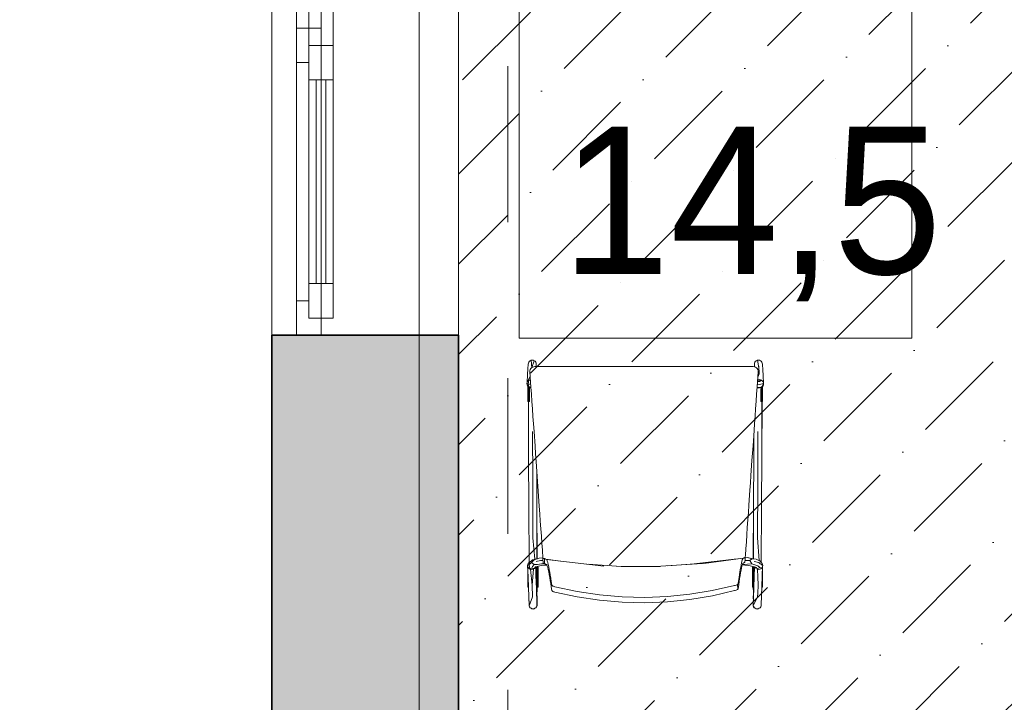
# Model space of a CAD drawing. Header units: millimetres. Extents: x -2932 to 42042, y -9257 to 17298.
# Tile 11 of 162: x -994 to 1011, y 7097 to 8488. Entities that reach past the tile are written whole.
import ezdxf

# ---------------------------------------------------------------- set-up
doc = ezdxf.new("R2010")
doc.units = ezdxf.units.MM
doc.header["$MEASUREMENT"] = 0
for name, pattern in [('Aligning Line', [635, 317.5, -317.5]), ('Dashed', [423.333333, 211.666667, -211.666667]), ('Wipeout_Contour', [1000, 0, -1000])]:
    doc.linetypes.add(name, pattern=pattern)
for name, color, linetype, lineweight in [('0_Pen_No__1', 7, 'Continuous', 13), ('A-FLOR.IFC Model_Pen_No__19', 255, 'Continuous', 0), ('A-FLOR.IFC Model_Pen_No__2', 8, 'Continuous', 15), ('ARCHICAD Windows_Pen_No__2', 8, 'Continuous', 15), ('ARCHICAD Zone Stamps_Pen_No__1', 7, 'Continuous', 13), ('Cut Pattern-1_Pen_No__2', 8, 'Continuous', 15), ('Grids-2_Pen_No__1', 7, 'Continuous', 13), ('I-FURN.IFC Model_Pen_No__2', 8, 'Continuous', 15), ('I-WALL.IFC Model_Pen_No__2', 8, 'Continuous', 15), ('I-WALL.IFC Model_Pen_No__27', 7, 'Continuous', 35), ('SA_SISEVIIMISTLUS_Pen_No__2', 8, 'Continuous', 15), ('Walls-1_Pen_No__1', 7, 'Continuous', 13), ('Walls_Pen_No__1', 7, 'Continuous', 13), ('Windows-1_Pen_No__1', 7, 'Continuous', 13), ('Windows_Pen_No__1', 7, 'Continuous', 13)]:
    doc.layers.add(name, color=color, linetype=linetype, lineweight=lineweight)
doc.layers.add('Furniture-1_Pen_No__62', color=7, linetype='Continuous', lineweight=20, true_color=0xaaaaaa)
doc.layers.add('SA_SISEVIIMISTLUS_Pen_No__102', color=7, linetype='Continuous', lineweight=13, true_color=0xcccccc)
doc.layers.add('I-WALL.IFC Model', color=7, linetype='Continuous')
doc.styles.add('GENERATED_STYLE_1', font='txt', dxfattribs={"width": 0.95})
doc.styles.add('GENERATED_STYLE_2', font='txt', dxfattribs={"width": 0.84})
doc.dimstyles.new('GENERATED_STYLE__3', dxfattribs={"dimtxt": 200, "dimasz": 152, "dimexe": 0.18, "dimexo": 0.0625, "dimgap": 0.09, "dimtad": 1, "dimdec": 0, "dimzin": 0, "dimdsep": 46, "dimtxsty": 'GENERATED_STYLE_2', "dimblk": 'ARROWHEAD_2', "dimblk1": 'ARROWHEAD_2', "dimblk2": 'ARROWHEAD_2', "dimcen": 0.09, "dimse1": 1, "dimse2": 1, "dimclrd": 7, "dimclre": 7, "dimclrt": 7, "dimadec": 0, "dimazin": 0, "dimtfac": 1, "dimtdec": 4, "dimtmove": 0, "dimatfit": 3, "dimfxl": 0, "dimtolj": 1, "dimtzin": 0, "dimarcsym": 0})

# ---------------------------------------------------------------- blocks, each defined once
blk = doc.blocks.new('*D125')
at = {"layer": '0_Pen_No__1', "color": 7, "linetype": 'Continuous', "lineweight": 13}
for p, q in [((-1293.9, 11277.7), (-1093.9, 11162.3)), ((-1043.9, 11220), (-1343.9, 11220)), ((-1193.9, 6430), (-1193.9, 11220)), ((-1293.9, 6487.7), (-1093.9, 6372.3)), ((-1043.9, 6430), (-1343.9, 6430))]:
    blk.add_line(p, q, dxfattribs=at)
at = {"color": 254, "linetype": 'Wipeout_Contour', "lineweight": 0, "ltscale": 35705.291749}
blk.add_wipeout([(-1202.3, 8503.6), (-1202.3, 9146.4), (-1465.5, 9146.4), (-1465.5, 8503.6)], dxfattribs=at)
at = {"layer": '0_Pen_No__1', "color": 7, "lineweight": 13, "insert": (-1233.9, 8535.3), "char_height": 200, "attachment_point": 7, "rotation": 90, "style": 'GENERATED_STYLE_2'}
blk.add_mtext('\\A1;{\\pql;\\fArial|b0|i0|c0|p34;4\xa0790}', dxfattribs=at)
blk = doc.blocks.new('ARROWHEAD_2')
at = {"color": 0, "linetype": 'Continuous', "lineweight": 0}
for p, q in [((-0.378, -0.655), (0.378, 0.655)), ((0, 0), (-1, 0))]:
    blk.add_line(p, q, dxfattribs=at)
blk = doc.blocks.new('*D131')
at = {"layer": '0_Pen_No__1', "color": 7, "linetype": 'Continuous', "lineweight": 13}
for p, q in [((-1845.8, 7902.7), (-1645.8, 7787.3)), ((-1595.8, 7845), (-1895.8, 7845)), ((-1745.8, -700), (-1745.8, 7845)), ((-1845.8, -642.3), (-1645.8, -757.7)), ((-1595.8, -700), (-1895.8, -700)), ((-1745.8, -797.8), (-1745.8, -700))]:
    blk.add_line(p, q, dxfattribs=at)
at = {"color": 254, "linetype": 'Wipeout_Contour', "lineweight": 0, "ltscale": 16176.635853}
blk.add_wipeout([(-1754.1, 3251.1), (-1754.1, 3893.9), (-2017.4, 3893.9), (-2017.4, 3251.1)], dxfattribs=at)
at = {"layer": '0_Pen_No__1', "color": 7, "lineweight": 13, "insert": (-1785.8, 3282.8), "char_height": 200, "attachment_point": 7, "rotation": 90, "style": 'GENERATED_STYLE_2'}
blk.add_mtext('\\A1;{\\pql;\\fArial|b0|i0|c0|p34;8\xa0545}', dxfattribs=at)
blk = doc.blocks.new('*D132')
at = {"layer": '0_Pen_No__1', "color": 7, "linetype": 'Continuous', "lineweight": 13}
for p, q in [((-1845.8, 9952.7), (-1645.8, 9837.3)), ((-1595.8, 9895), (-1895.8, 9895)), ((-1745.8, 7845), (-1745.8, 9895)), ((-1845.8, 7902.7), (-1645.8, 7787.3)), ((-1595.8, 7845), (-1895.8, 7845))]:
    blk.add_line(p, q, dxfattribs=at)
at = {"color": 254, "linetype": 'Wipeout_Contour', "lineweight": 0, "ltscale": 36277.637281}
blk.add_wipeout([(-1754.1, 8548.6), (-1754.1, 9191.4), (-2017.4, 9191.4), (-2017.4, 8548.6)], dxfattribs=at)
at = {"layer": '0_Pen_No__1', "color": 7, "lineweight": 13, "insert": (-1785.8, 8580.3), "char_height": 200, "attachment_point": 7, "rotation": 90, "style": 'GENERATED_STYLE_2'}
blk.add_mtext('\\A1;{\\pql;\\fArial|b0|i0|c0|p34;2\xa0050}', dxfattribs=at)

msp = doc.modelspace()

# ---------------------------------------------------------------- hatches: boundary and pattern name
at = {"layer": 'I-WALL.IFC Model', "linetype": 'Continuous', "lineweight": 0, "true_color": 0x000000}
msp.add_hatch(color=178, dxfattribs=at).paths.add_polyline_path([(-480, 6720), (-100, 6720), (-100, 7845), (-480, 7845)])
at = {"layer": 'SA_SISEVIIMISTLUS_Pen_No__102', "linetype": 'Continuous', "lineweight": 13, "true_color": 0xcccccc}
h = msp.add_hatch(dxfattribs=at)
h.set_pattern_fill('Dot___Dashed_0001', color=254, style=0, pattern_type=2)
h.set_pattern_definition([(45, (0, 0), (-183.848, 183.848), [195, -65, 0, -65]), (45, (22.98, 206.83), (-183.848, 183.848), [195, -65, 0, -65])])
h.paths.add_polyline_path([(1745, 11250), (-100, 11250), (-100, 6420), (1941.8, 6420), (1941.8, 6520), (6235.3, 6520), (6235.3, 7700), (5215.3, 7700), (1745, 7700)])

# ---------------------------------------------------------------- linework, layer by layer
at = {"layer": 'A-FLOR.IFC Model_Pen_No__19', "color": 255, "linetype": 'Continuous', "lineweight": 0, "flags": 128}
msp.add_lwpolyline([(-180, 6180), (2210, 6180), (2210, 7700), (1745, 7700), (1745, 11250), (-180, 11250)], close=True, dxfattribs=at)
at = {"layer": 'A-FLOR.IFC Model_Pen_No__19', "color": 255, "linetype": 'Dashed', "lineweight": 0, "flags": 128}
msp.add_lwpolyline([(-100, 11250), (-100, 6180), (2165, 6180), (2165, 11250)], close=True, dxfattribs=at)
at = {"layer": 'A-FLOR.IFC Model_Pen_No__2', "color": 8, "linetype": 'Continuous', "lineweight": 15, "flags": 128}
msp.add_lwpolyline([(-100, 6430), (0, 6430), (0, 0), (30435, 0), (30435, 6520), (38315, 6520), (38315, 12500), (12000, 12500), (12000, 7875), (8430, 7875), (8430, 12496.2), (2165, 12496.2), (2165, 11220), (-100, 11220)], close=True, dxfattribs=at)
at = {"layer": 'ARCHICAD Windows_Pen_No__2', "color": 8, "linetype": 'Continuous', "lineweight": 15}
for p, q in [((-430, 7845), (-430, 9895)), ((-380, 9895), (-380, 7845)), ((-355, 9860), (-355, 8435)), ((-380, 8435), (-355, 8435)), ((-355, 8435), (-355, 7880)), ((-355, 7880), (-380, 7880)), ((-380, 7845), (-430, 7845))]:
    msp.add_line(p, q, dxfattribs=at)
at = {"layer": 'Furniture-1_Pen_No__62', "color": 253, "linetype": 'Continuous', "lineweight": 20, "true_color": 0xaaaaaa}
msp.add_line((823.1, 9039), (823.1, 7839), dxfattribs=at)
at = {"layer": 'I-FURN.IFC Model_Pen_No__2', "color": 8, "linetype": 'Continuous', "lineweight": 15}
for p, q in [((23.1, 9039), (23.1, 7839)), ((823.1, 7839), (823.1, 9039)), ((23.1, 7839), (823.1, 7839)), ((41.2, 7776.2), (41.8, 7786)), ((41.8, 7786), (42.1, 7788.1)), ((42.1, 7788.1), (42.9, 7790.1)), ((42.9, 7790.1), (44.2, 7791.8)), ((44.2, 7791.8), (45.9, 7793.1)), ((45.9, 7793.1), (47.8, 7793.9)), ((48.7, 7778.6), (47.1, 7776.9)), ((47.8, 7793.9), (49.9, 7794.2)), ((47.8, 7793.9), (49, 7778.8)), ((50.7, 7780), (48.7, 7778.6)), ((49.1, 7778.9), (54, 7793.1)), ((49.9, 7794.2), (52.1, 7793.9)), ((53, 7780.8), (50.7, 7780)), ((52.1, 7793.9), (54, 7793.1)), ((55.4, 7781.1), (53, 7780.8)), ((54, 7793.1), (55.7, 7791.8)), ((129.5, 7781.1), (55.4, 7781.1)), ((55.7, 7791.8), (57, 7790.1)), ((56.6, 7790.9), (56.4, 7790.9)), ((57, 7790.1), (56.6, 7790.9)), ((57, 7790.1), (57.9, 7788.2)), ((58.1, 7786.1), (57.8, 7781.1)), ((57.9, 7788.2), (58.1, 7786.1)), ((203.5, 7781.1), (129.5, 7781.1)), ((277.6, 7781.1), (203.5, 7781.1)), ((351.7, 7781.1), (277.6, 7781.1)), ((425.8, 7781.1), (351.7, 7781.1)), ((499.9, 7781.1), (425.8, 7781.1)), ((502.3, 7780.8), (499.9, 7781.1)), ((502.3, 7786.1), (502.6, 7788.2)), ((502.7, 7780.7), (502.3, 7786.1)), ((504.5, 7780), (502.3, 7780.8)), ((502.6, 7788.2), (503.4, 7790.2)), ((502.7, 7780.7), (502.7, 7780.7)), ((503.4, 7790.2), (504.7, 7791.8)), ((503.8, 7790.9), (503.4, 7790.2)), ((504, 7791), (503.8, 7790.9)), ((506.5, 7778.6), (504.5, 7780)), ((504.7, 7791.8), (506.4, 7793.1)), ((506.4, 7793.1), (508.4, 7793.9)), ((508.1, 7776.9), (506.5, 7778.6)), ((508.4, 7793.9), (510.5, 7794.2)), ((508.4, 7793.9), (511.4, 7778.5)), ((510.5, 7794.2), (512.6, 7793.9)), ((511.4, 7778.5), (511.2, 7782)), ((511.9, 7769.8), (511.4, 7778.5)), ((512.6, 7793.9), (514.6, 7793.1)), ((514.6, 7793.1), (516.3, 7791.8)), ((516.3, 7791.8), (517.6, 7790.1)), ((517.6, 7790.1), (518.4, 7788.1)), ((518.4, 7788.1), (518.6, 7786)), ((519.2, 7774.1), (518.6, 7786)), ((39.5, 7748.5), (40.5, 7765)), ((40.5, 7765), (39.7, 7749)), ((41.2, 7776.2), (40.5, 7765)), ((41.3, 7751.8), (45.8, 7761.2)), ((45.3, 7772.5), (45.2, 7770.1)), ((45.2, 7770.1), (47.3, 7739.3)), ((45.9, 7774.8), (45.3, 7772.5)), ((47.1, 7776.9), (45.9, 7774.8)), ((507.9, 7739.6), (510.1, 7770.1)), ((509.3, 7774.8), (508.1, 7776.9)), ((510, 7772.5), (509.3, 7774.8)), ((509.3, 7759.2), (512.1, 7766.3)), ((510.1, 7770.1), (510, 7772.5)), ((512.1, 7766.3), (511.9, 7769.8)), ((519.2, 7774.1), (519.9, 7763.5)), ((521, 7746), (519.9, 7763.5)), ((39.3, 7746.5), (39.6, 7748.6)), ((39.6, 7744.4), (39.3, 7746.5)), ((39.6, 7748.6), (40.4, 7750.6)), ((40.4, 7742.5), (39.6, 7744.4)), ((39.6, 7744.2), (39.7, 7743.9)), ((39.7, 7743.9), (40.5, 7742)), ((40.4, 7750.6), (41.7, 7752.3)), ((41.7, 7740.8), (40.4, 7742.5)), ((40.5, 7742), (41.8, 7740.3)), ((40.6, 7746.2), (41.8, 7745.9)), ((41, 7738.3), (41, 7741.3)), ((41, 7710), (41, 7738.3)), ((41.7, 7752.3), (43.3, 7753.6)), ((41.8, 7740.6), (41.7, 7740.8)), ((41.8, 7745.9), (43.3, 7753.6)), ((41.8, 7745.9), (44.4, 7745.2)), ((41.8, 7745.9), (43.3, 7739.6)), ((41.8, 7740.3), (43.5, 7739)), ((42.3, 7739.8), (42.3, 7739.9)), ((42.3, 7739.8), (42.3, 7733.7)), ((43.3, 7753.6), (45.3, 7754.4)), ((43.3, 7753.6), (46.3, 7753.6)), ((47.3, 7737.8), (43.4, 7739.5)), ((43.5, 7739), (45.5, 7738.2)), ((44, 7735.4), (44, 7738.8)), ((44.4, 7745.2), (47, 7744.5)), ((44.6, 7732.8), (44.6, 7738.6)), ((45.3, 7754.4), (46.3, 7754.5)), ((45.5, 7738.2), (46.8, 7738)), ((47.3, 7739.3), (48.3, 7724.7)), ((506.9, 7725), (507.9, 7739.6)), ((510.6, 7738.5), (507.8, 7738.2)), ((514.6, 7738.6), (507.9, 7737.1)), ((512.8, 7744.5), (508.3, 7744.1)), ((508.7, 7750.5), (513.1, 7750.5)), ((508.9, 7753.8), (510.5, 7754.4)), ((508.9, 7753.6), (514.6, 7752.7)), ((510.5, 7754.4), (512.6, 7754.7)), ((510.6, 7738.5), (514.6, 7738.6)), ((512.6, 7754.7), (514.7, 7754.4)), ((515.6, 7745.2), (512.8, 7744.5)), ((512.8, 7737.9), (514.9, 7738.2)), ((514.6, 7752.7), (513.1, 7750.5)), ((514.6, 7752.7), (518.3, 7752.3)), ((514.6, 7738.6), (518.3, 7740.8)), ((514.6, 7738.6), (516.6, 7739.5)), ((514.7, 7754.4), (516.7, 7753.6)), ((514.9, 7738.2), (516.8, 7739)), ((518.2, 7745.9), (515.6, 7745.2)), ((516, 7738.7), (516, 7737.7)), ((516.7, 7753.6), (518.3, 7752.3)), ((516.8, 7739), (518.5, 7740.3)), ((517.7, 7739.6), (517.6, 7733.7)), ((518.1, 7739.9), (518.1, 7739)), ((518.1, 7739), (518.1, 7738.3)), ((518.1, 7738.3), (518.1, 7733.2)), ((519.4, 7746.2), (518.2, 7745.9)), ((518.3, 7740.8), (518.2, 7740.7)), ((518.3, 7752.3), (519.6, 7750.6)), ((518.6, 7751.7), (518.3, 7751.9)), ((519.6, 7742.5), (518.3, 7740.8)), ((518.5, 7740.3), (519.9, 7742)), ((519.9, 7750.1), (518.6, 7751.7)), ((519, 7740.9), (519, 7722.3)), ((519.6, 7750.6), (519.8, 7750.2)), ((520.4, 7744.4), (519.6, 7742.5)), ((520.7, 7748.1), (519.9, 7750.1)), ((519.9, 7742), (520.7, 7743.9)), ((520.7, 7746.2), (520.4, 7744.4)), ((521, 7746), (520.7, 7748.1)), ((520.7, 7743.9), (521, 7746)), ((41.9, 7720.1), (41.9, 7722.3)), ((42.3, 7729.4), (42.3, 7733.7)), ((42.4, 7725.2), (42.3, 7729.4)), ((42.4, 7725.2), (42.3, 7720.7)), ((42.3, 7716.5), (42.3, 7720.7)), ((44, 7730.3), (44, 7735.4)), ((44, 7725.2), (44, 7730.3)), ((44, 7720.1), (44, 7725.2)), ((44, 7713.7), (44, 7720.1)), ((44.6, 7726.6), (44.6, 7732.8)), ((44.6, 7726.6), (44.6, 7729.1)), ((44.6, 7726.6), (44.6, 7716.9)), ((47.4, 7737.8), (47.3, 7737.8)), ((47.3, 7737.8), (47.4, 7737.8)), ((48.3, 7724.7), (49.4, 7710.1)), ((505.9, 7710.4), (506.9, 7725)), ((507.8, 7737), (507.9, 7737.1)), ((512.1, 7738), (512.8, 7737.9)), ((515.4, 7732.8), (515.4, 7736.2)), ((515.4, 7726.6), (515.4, 7732.8)), ((515.4, 7726.6), (515.4, 7716.9)), ((516, 7737.7), (516, 7731.2)), ((516, 7731.2), (516, 7724.8)), ((516, 7724.8), (516, 7717.4)), ((517.7, 7729.4), (517.6, 7733.7)), ((517.7, 7725.2), (517.7, 7729.4)), ((517.7, 7725.2), (517.7, 7720.7)), ((517.7, 7716.5), (517.7, 7720.7)), ((518.1, 7718.7), (518.1, 7714.3)), ((519, 7722.3), (519, 7710)), ((41, 7710), (41.1, 7710)), ((41.1, 7710), (41.9, 7710)), ((41.9, 7710), (42.3, 7710)), ((42.3, 7716.5), (42.3, 7710)), ((42.3, 7710), (42.8, 7710)), ((42.4, 7710), (42.7, 7598.7)), ((42.6, 7710), (42.7, 7598.7)), ((42.8, 7710), (44, 7710)), ((44, 7710), (44, 7713.7)), ((44, 7710), (44.6, 7710)), ((44.6, 7715.1), (44.6, 7716.9)), ((44.6, 7716.9), (44.6, 7710)), ((49.4, 7710.1), (50.4, 7694.7)), ((504.8, 7695.1), (505.9, 7710.4)), ((515.4, 7716.9), (515.4, 7710)), ((515.4, 7710), (516, 7710)), ((516, 7717.4), (516, 7710)), ((516, 7710), (517.2, 7710)), ((517.2, 7710), (517.7, 7710)), ((517.9, 7710), (517.4, 7598.7)), ((517.4, 7598.7), (517.7, 7710)), ((517.7, 7716.5), (517.7, 7710)), ((517.7, 7710), (518.1, 7710)), ((518.1, 7714.3), (518.1, 7710)), ((518.1, 7710), (518.9, 7710)), ((518.9, 7710), (519, 7710)), ((50.4, 7694.7), (51.5, 7679.3)), ((51.5, 7679.3), (52.6, 7664.3)), ((502.7, 7665.2), (503.8, 7679.9)), ((503.8, 7679.9), (504.8, 7695.1)), ((52.6, 7664.3), (53.6, 7649.2)), ((501.7, 7650.6), (502.7, 7665.2)), ((51, 7548.8), (50.7, 7648.6)), ((53.6, 7649.2), (55.8, 7618.7)), ((499.6, 7619.9), (501.7, 7650.6)), ((501, 7598.8), (501.3, 7645.3)), ((501.2, 7643.9), (501, 7598.8)), ((509, 7548.9), (509.5, 7648.6)), ((55.8, 7618.7), (56.8, 7603.3)), ((498.5, 7604.7), (499.6, 7619.9)), ((42.7, 7598.7), (43.1, 7494.5)), ((56.8, 7603.3), (57.9, 7587.9)), ((497.4, 7589.6), (498.5, 7604.7)), ((501, 7598.8), (500.5, 7494.5)), ((517.4, 7598.7), (516.8, 7494.5)), ((57.9, 7587.9), (60, 7557.4)), ((495.3, 7559.4), (497.4, 7589.6)), ((59.2, 7569.8), (59.4, 7494.5)), ((494.3, 7544.3), (495.3, 7559.4)), ((51, 7540.5), (51, 7548.8)), ((51.4, 7432.3), (51, 7540.5)), ((60, 7557.4), (62.2, 7527.1)), ((493.2, 7529.2), (494.3, 7544.3)), ((508.4, 7432.3), (509, 7540.5)), ((509, 7540.5), (509, 7548.9)), ((62.2, 7527.1), (64.3, 7496.5)), ((491.1, 7498.9), (493.2, 7529.2)), ((490.1, 7483.8), (491.1, 7498.9)), ((43.1, 7494.5), (43.4, 7382)), ((43.6, 7382.1), (43.1, 7494.5)), ((59.8, 7389.6), (59.4, 7494.5)), ((59.4, 7494.5), (59.6, 7389.6)), ((64.3, 7496.5), (65.4, 7481.2)), ((65.4, 7481.2), (66.4, 7466)), ((489, 7468.7), (490.1, 7483.8)), ((500, 7389.7), (500.5, 7494.5)), ((500.2, 7389.6), (500.5, 7494.5)), ((516.1, 7382.3), (516.8, 7494.5)), ((516.8, 7494.5), (516.3, 7382.1)), ((66.4, 7466), (67.5, 7450.7)), ((487.9, 7453.6), (489, 7468.7)), ((67.5, 7450.7), (68.6, 7435.4)), ((485.9, 7424.2), (486.9, 7438.4)), ((486.9, 7438.4), (487.9, 7453.6)), ((51.4, 7432.3), (55, 7388.6)), ((68.6, 7435.4), (69.6, 7421.3)), ((69.6, 7421.3), (70.6, 7407.1)), ((484.9, 7409.9), (485.9, 7424.2)), ((508.4, 7432.3), (511.8, 7386)), ((70.6, 7407.1), (70.9, 7401.9)), ((70.9, 7401.9), (71.3, 7396.7)), ((484, 7397), (484.3, 7401.3)), ((484.3, 7401.3), (484.6, 7405.6)), ((484.6, 7405.6), (484.9, 7409.9)), ((40.9, 7378), (40.6, 7376)), ((40.8, 7376), (41.1, 7378.1)), ((41.7, 7379.9), (40.9, 7378)), ((41.1, 7378.1), (41.9, 7380)), ((43, 7381.6), (41.7, 7379.9)), ((41.9, 7380), (43.2, 7381.6)), ((42.1, 7377), (43.4, 7377.9)), ((44.7, 7382.9), (43, 7381.6)), ((43.2, 7381.6), (44.9, 7382.8)), ((43.4, 7377.9), (44.9, 7382.8)), ((43.4, 7377.9), (45.9, 7379.7)), ((44.9, 7369.1), (43.4, 7377.9)), ((45.2, 7383.1), (44.7, 7382.9)), ((44.9, 7382.8), (48.9, 7386)), ((45.9, 7379.7), (48.7, 7381.8)), ((48.7, 7381.8), (53.9, 7387.8)), ((48.7, 7381.8), (53.9, 7377.7)), ((50.2, 7387.2), (48.9, 7386)), ((50.2, 7387.2), (56.9, 7389.1)), ((53.9, 7387.8), (50.2, 7387.2)), ((53.9, 7377.7), (50.2, 7374.1)), ((64, 7390.7), (53.9, 7387.8)), ((53.9, 7377.7), (60.8, 7378)), ((60.8, 7389.8), (56.9, 7389.1)), ((57.9, 7383.9), (67.1, 7385.9)), ((68.5, 7379.5), (60.8, 7378)), ((64, 7390.7), (71.6, 7391.9)), ((71.7, 7391.4), (64, 7390.7)), ((67.1, 7385.9), (72, 7386.2)), ((68.5, 7379.5), (76, 7379.3)), ((71.3, 7396.7), (71.7, 7390.6)), ((71.7, 7390.6), (72.8, 7390.5)), ((71.7, 7390.6), (72.4, 7380.2)), ((73.2, 7380.1), (72.4, 7380.2)), ((72.8, 7390.5), (74, 7390.3)), ((74, 7380), (73.2, 7380.1)), ((74, 7390.3), (75.2, 7390)), ((75.2, 7379.7), (74, 7380)), ((75.2, 7390), (75.7, 7389.7)), ((75.2, 7390), (75.2, 7379.7)), ((75.7, 7379.4), (75.2, 7379.7)), ((75.7, 7389.7), (76.2, 7389.5)), ((76.2, 7379.2), (75.7, 7379.4)), ((76.2, 7389.5), (76.7, 7389.3)), ((76.7, 7379), (76.2, 7379.2)), ((76.7, 7389.3), (77.2, 7389)), ((77.2, 7378.8), (76.7, 7379)), ((77.2, 7389), (77.7, 7388.8)), ((77.7, 7378.6), (77.2, 7378.8)), ((77.7, 7388.8), (78.7, 7388.3)), ((107.3, 7385), (77.7, 7388.8)), ((78.7, 7378.1), (77.7, 7378.6)), ((195.9, 7374.8), (78.7, 7388.3)), ((78.7, 7388.3), (79.7, 7387.9)), ((79.7, 7377.6), (78.7, 7378.1)), ((79.7, 7387.9), (80.7, 7385.1)), ((80.7, 7374.8), (79.7, 7377.6)), ((80.7, 7385.1), (81.8, 7382.4)), ((81.8, 7382.4), (82.7, 7378)), ((82.7, 7378), (83.7, 7373.6)), ((188.6, 7376.8), (161.2, 7378.8)), ((164.1, 7378.5), (231.2, 7374)), ((300.8, 7373.9), (396.6, 7379.8)), ((380.9, 7379.2), (325.4, 7375.4)), ((373.6, 7378.4), (467.4, 7389.4)), ((396.6, 7379.8), (451.8, 7387.2)), ((399.2, 7379.9), (479.4, 7391.1)), ((475.2, 7376.9), (476, 7381.2)), ((476, 7381.2), (476.9, 7384.4)), ((476.9, 7384.4), (477.7, 7387.6)), ((477.9, 7378), (477, 7375.3)), ((477.7, 7387.6), (478.5, 7389.3)), ((482.5, 7376.7), (477.7, 7377.3)), ((478.9, 7380.7), (477.9, 7378)), ((478.5, 7377.9), (477.9, 7378)), ((478.5, 7377.9), (477.9, 7377.9)), ((478.5, 7389.3), (479.4, 7391.1)), ((488.5, 7378.9), (478.5, 7377.9)), ((479.8, 7381), (478.9, 7380.7)), ((479.4, 7391.1), (480.2, 7391)), ((480.8, 7381.4), (479.8, 7381)), ((480.2, 7391), (481.1, 7391)), ((481.3, 7381.6), (480.8, 7381.4)), ((481.1, 7391), (481.5, 7391.3)), ((481.8, 7381.8), (481.3, 7381.6)), ((481.5, 7391.3), (481.9, 7391.6)), ((482.2, 7382), (481.8, 7381.8)), ((481.9, 7391.6), (482.3, 7391.9)), ((482.7, 7382.2), (482.2, 7382)), ((482.3, 7391.9), (482.7, 7392.2)), ((482.7, 7392.2), (483, 7392.5)), ((482.8, 7382.3), (482.7, 7382.2)), ((483, 7382.4), (482.8, 7382.3)), ((483, 7392.5), (483.7, 7392.7)), ((483, 7382.4), (483.1, 7384.5)), ((483.1, 7384.5), (483.3, 7386.9)), ((483.2, 7386.5), (484.3, 7386.4)), ((483.3, 7386.9), (483.5, 7389.7)), ((483.5, 7389.7), (483.7, 7392.7)), ((483.7, 7392.7), (484, 7397)), ((488.5, 7392), (483.7, 7392.7)), ((484.3, 7386.4), (492.9, 7385.9)), ((497.1, 7389.8), (488.5, 7392)), ((488.5, 7392), (490.8, 7391.8)), ((497.1, 7379.7), (488.5, 7378.9)), ((496.4, 7390.3), (490.8, 7391.8)), ((492.9, 7385.9), (497.1, 7389.8)), ((492.9, 7385.9), (497.1, 7379.7)), ((496.4, 7390.3), (505.6, 7388.6)), ((505.6, 7388.6), (497.1, 7389.8)), ((497.1, 7379.7), (503, 7377.1)), ((502.1, 7383.9), (511.3, 7381.8)), ((511.5, 7386.1), (505.6, 7388.6)), ((511.3, 7381.8), (514.1, 7379.7)), ((513.1, 7385.4), (511.5, 7386.1)), ((513.1, 7385.4), (516.8, 7381.6)), ((514.1, 7379.7), (516.6, 7377.9)), ((516.6, 7377.9), (517.9, 7377)), ((516.8, 7381.6), (518.1, 7380)), ((518.1, 7380), (518.9, 7378.1)), ((518.9, 7378.1), (519.2, 7376)), ((40.6, 7376), (40.9, 7373.9)), ((41.4, 7352.9), (40.6, 7376)), ((41.1, 7374), (40.8, 7376)), ((40.9, 7373.9), (41.7, 7372)), ((41, 7360.1), (41, 7364.4)), ((41, 7331.8), (41, 7360.1)), ((41.9, 7372.1), (41.1, 7374)), ((41.7, 7372), (43, 7370.4)), ((43.2, 7370.4), (41.9, 7372.1)), ((43, 7370.4), (44.7, 7369.1)), ((44.9, 7369.1), (43.2, 7370.4)), ((44.7, 7369.1), (46.6, 7368.3)), ((48.9, 7370.6), (44.9, 7369.1)), ((46, 7368.6), (44.9, 7369.1)), ((46.6, 7368.3), (46.8, 7368.3)), ((46.6, 7368.3), (49.9, 7336)), ((46.8, 7368.3), (46.8, 7368.3)), ((49, 7368), (46.8, 7368.3)), ((50.2, 7374.1), (48.9, 7370.6)), ((48.9, 7370.6), (54.7, 7370.2)), ((51.1, 7368.2), (49, 7368)), ((49.9, 7336), (52.8, 7368.9)), ((53, 7369), (51.1, 7368.2)), ((54.7, 7370.2), (53, 7369)), ((56, 7371.8), (54.7, 7370.2)), ((55.4, 7371.8), (54.7, 7370.2)), ((56.9, 7373.2), (55.4, 7371.8)), ((56.4, 7372.8), (56, 7371.8)), ((63, 7374.6), (56.9, 7373.2)), ((57, 7373.2), (57.6, 7355)), ((57.5, 7358.6), (58.2, 7349.9)), ((58.2, 7372.4), (58.3, 7372.4)), ((58.2, 7365), (58.2, 7372.4)), ((58.2, 7357.5), (58.2, 7365)), ((58.2, 7351.1), (58.2, 7357.5)), ((58.3, 7372.4), (58.9, 7372.4)), ((58.3, 7372.4), (58.3, 7367.2)), ((58.3, 7367.2), (58.3, 7360.6)), ((58.3, 7355.1), (58.3, 7360.6)), ((58.9, 7372.4), (60, 7372.4)), ((58.9, 7368.7), (58.9, 7372.4)), ((58.9, 7362.2), (58.9, 7368.7)), ((58.9, 7357.2), (58.9, 7362.2)), ((58.9, 7352.1), (58.9, 7357.2)), ((59.6, 7373.8), (59.6, 7372.4)), ((59.8, 7372.4), (59.8, 7373.9)), ((60, 7372.4), (60.5, 7372.4)), ((60.5, 7372.4), (60.9, 7372.4)), ((60.5, 7366), (60.5, 7372.4)), ((60.5, 7366), (60.5, 7362)), ((60.5, 7357.5), (60.5, 7362)), ((60.5, 7357.5), (60.5, 7353.4)), ((60.9, 7372.4), (61.8, 7372.4)), ((60.9, 7362.2), (60.9, 7360.1)), ((61.8, 7372.4), (61.8, 7372.4)), ((61.8, 7344.1), (61.8, 7372.4)), ((68, 7375.9), (63, 7374.6)), ((68, 7375.9), (75.2, 7376.7)), ((75.2, 7376.7), (80, 7376.9)), ((81.8, 7372), (80.7, 7374.8)), ((82.7, 7367.6), (81.8, 7372)), ((83.7, 7363.1), (82.7, 7367.6)), ((83.7, 7373.6), (84.7, 7368)), ((84.7, 7357.4), (83.7, 7363.1)), ((84.7, 7368), (85.7, 7362.4)), ((85.7, 7351.7), (84.7, 7357.4)), ((85.7, 7362.4), (86.7, 7356.3)), ((220.8, 7374.7), (295.3, 7373.9)), ((231.2, 7374), (310.2, 7373.9)), ((471.1, 7352), (472, 7357.4)), ((472, 7357.4), (472.8, 7362.7)), ((472.8, 7362.7), (473.6, 7367.6)), ((474.2, 7361), (473.2, 7355.6)), ((473.6, 7367.6), (474.4, 7372.5)), ((475.1, 7366.5), (474.2, 7361)), ((474.4, 7372.5), (475.2, 7376.9)), ((476, 7370.9), (475.1, 7366.5)), ((477, 7375.3), (476, 7370.9)), ((490.8, 7376), (482.5, 7376.7)), ((496.4, 7374.7), (490.8, 7376)), ((502.7, 7373.5), (496.4, 7374.7)), ((498.2, 7372.4), (498.2, 7372.4)), ((498.2, 7372.4), (499.1, 7372.4)), ((498.2, 7372.4), (498.2, 7360.1)), ((498.2, 7360.1), (498.2, 7331.8)), ((499.1, 7372.4), (499.5, 7372.4)), ((499.1, 7368.2), (499.1, 7372.4)), ((499.1, 7363.9), (499.1, 7368.2)), ((499.4, 7357.5), (499.5, 7362)), ((499.4, 7357.5), (499.5, 7353.4)), ((499.5, 7372.4), (500, 7372.4)), ((499.5, 7366), (499.5, 7372.4)), ((499.5, 7366), (499.5, 7362)), ((499.9, 7372.4), (499.9, 7374)), ((500, 7372.4), (501.1, 7372.4)), ((500.1, 7372.4), (500.1, 7374)), ((506.4, 7371.8), (500.8, 7373.9)), ((501.1, 7372.4), (501.7, 7372.4)), ((501.1, 7372.4), (501.1, 7365)), ((501.1, 7365), (501.1, 7357.5)), ((501.1, 7357.5), (501.1, 7351.1)), ((501.7, 7372.4), (501.8, 7372.4)), ((501.7, 7372.4), (501.7, 7367.2)), ((501.7, 7367.2), (501.7, 7360.6)), ((501.7, 7355.1), (501.7, 7360.6)), ((501.8, 7372.4), (501.8, 7368.7)), ((501.8, 7368.7), (501.8, 7362.2)), ((501.8, 7362.2), (501.8, 7357.2)), ((501.8, 7357.2), (501.8, 7352.1)), ((502.1, 7353), (502.7, 7373.2)), ((502.7, 7373.5), (506.4, 7371.8)), ((509.1, 7375.5), (503, 7377.1)), ((503.8, 7372), (503.3, 7373)), ((503.9, 7372.1), (503.9, 7372.1)), ((503.9, 7372.1), (505.2, 7370.4)), ((505.2, 7370.4), (505.2, 7370.4)), ((506.4, 7371.8), (507, 7369)), ((507, 7369), (506.9, 7369)), ((508.9, 7368.2), (507, 7369)), ((507, 7369), (507.1, 7369)), ((507.1, 7369.1), (508.8, 7368.4)), ((507.3, 7369.1), (513.1, 7371.7)), ((508.8, 7368.4), (510.3, 7368.2)), ((508.8, 7368.4), (508.8, 7368.3)), ((508.8, 7368.2), (509.8, 7336)), ((511, 7368), (508.9, 7368.2)), ((509.1, 7375.5), (513.1, 7371.7)), ((513.2, 7368.3), (511, 7368)), ((513.1, 7371.7), (516.8, 7370.4)), ((515.1, 7369.1), (513.2, 7368.3)), ((516.8, 7370.4), (515.1, 7369.1)), ((518.1, 7372.1), (516.8, 7370.4)), ((518.9, 7374), (518.1, 7372.1)), ((518.3, 7355), (519.1, 7375.5)), ((519.2, 7376), (518.9, 7374)), ((519, 7372.4), (519, 7372.4)), ((519, 7372.4), (519, 7344.1)), ((41.4, 7352.9), (42.1, 7331)), ((58.4, 7331.9), (57.6, 7355)), ((58.2, 7344.7), (58.2, 7351.1)), ((58.2, 7339.2), (58.2, 7344.7)), ((58.2, 7338.3), (58.2, 7339.2)), ((58.3, 7349.5), (58.3, 7355.1)), ((58.3, 7341.9), (58.3, 7349.5)), ((58.3, 7341.9), (58.3, 7336.8)), ((58.9, 7347), (58.9, 7352.1)), ((58.9, 7341.9), (58.9, 7347)), ((58.9, 7335.5), (58.9, 7341.9)), ((60.5, 7353.4), (60.5, 7348.4)), ((60.5, 7348.4), (60.6, 7344.5)), ((60.5, 7337.9), (60.6, 7344.5)), ((60.5, 7337.9), (60.5, 7331.8)), ((61.8, 7331.8), (61.8, 7344.1)), ((86.7, 7345.6), (85.7, 7351.7)), ((86.7, 7356.3), (87.7, 7350.3)), ((87.7, 7339.5), (86.7, 7345.6)), ((87.7, 7350.3), (88.7, 7343.3)), ((88.7, 7332.4), (87.7, 7339.5)), ((88.7, 7343.3), (89.7, 7336.2)), ((466.5, 7336.9), (467.7, 7337.6)), ((467.7, 7337.6), (468.6, 7338.2)), ((467.7, 7337.6), (468.6, 7328)), ((468.6, 7338.2), (469.2, 7338.9)), ((469.2, 7338.9), (469.5, 7339.5)), ((469.5, 7339.5), (471.1, 7352)), ((471.4, 7343.6), (470.4, 7336.5)), ((472.3, 7349.6), (471.4, 7343.6)), ((473.2, 7355.6), (472.3, 7349.6)), ((499.1, 7344.1), (499.1, 7349.5)), ((499.1, 7339.8), (499.1, 7343.6)), ((499.5, 7353.4), (499.5, 7348.4)), ((499.5, 7348.4), (499.5, 7344.5)), ((499.5, 7337.9), (499.5, 7344.5)), ((499.5, 7337.9), (499.5, 7331.8)), ((501.1, 7351.1), (501.1, 7344.7)), ((501.1, 7339.2), (501.1, 7331.8)), ((502.1, 7353), (501.2, 7331.1)), ((501.7, 7349.5), (501.7, 7355.1)), ((501.7, 7342.4), (501.7, 7349.5)), ((501.8, 7352.1), (501.8, 7347)), ((501.8, 7347), (501.8, 7345.8)), ((509.8, 7336), (510.1, 7343.9)), ((518.3, 7355), (517.5, 7332.7)), ((517.7, 7338.4), (517.7, 7338.3)), ((517.7, 7338.3), (517.7, 7331.8)), ((519, 7344.1), (519, 7331.8)), ((41.1, 7331.8), (41, 7331.8)), ((41.9, 7331.8), (41.1, 7331.8)), ((42.1, 7331.8), (41.9, 7331.8)), ((42.1, 7331), (43.6, 7293.6)), ((43.4, 7295.6), (42.1, 7331)), ((50.7, 7311.9), (49.9, 7336)), ((58.3, 7336.2), (58.3, 7336.8)), ((58.4, 7331.9), (59.7, 7295.7)), ((59.4, 7293.6), (58.4, 7331.9)), ((58.9, 7331.8), (58.4, 7331.8)), ((59.7, 7324.3), (58.7, 7325.8)), ((58.9, 7331.8), (58.9, 7335.5)), ((60, 7331.8), (58.9, 7331.8)), ((58.9, 7317.4), (59.2, 7318.7)), ((59.7, 7324.3), (59.2, 7318.7)), ((59.2, 7318.7), (59.9, 7310.3)), ((59.7, 7331.8), (59.7, 7324.3)), ((59.8, 7331.8), (59.7, 7330.7)), ((60.5, 7331.8), (60, 7331.8)), ((60.9, 7331.8), (60.5, 7331.8)), ((61.8, 7331.8), (60.9, 7331.8)), ((61.8, 7331.8), (61.8, 7331.8)), ((89.7, 7325.3), (88.7, 7332.4)), ((89.7, 7336.2), (89.9, 7335.8)), ((89.9, 7324.8), (89.7, 7325.3)), ((89.9, 7335.8), (90.4, 7335.2)), ((90.4, 7324.2), (89.9, 7324.8)), ((90.4, 7335.2), (91.1, 7334.7)), ((91.1, 7323.7), (90.4, 7324.2)), ((91.1, 7334.7), (92.1, 7334.1)), ((92.1, 7323.1), (91.1, 7323.7)), ((92.1, 7334.1), (93.3, 7333.6)), ((93.3, 7322.6), (92.1, 7323.1)), ((93.3, 7333.6), (94.7, 7333.1)), ((94.7, 7322.1), (93.3, 7322.6)), ((94.7, 7333.1), (96.1, 7332.7)), ((96.1, 7321.7), (94.7, 7322.1)), ((96.1, 7332.7), (141.2, 7323.1)), ((141.3, 7312.1), (96.1, 7321.7)), ((141.2, 7323.1), (186.9, 7316.2)), ((325.1, 7312.8), (371.1, 7317.4)), ((371.1, 7317.4), (416.6, 7324.9)), ((416.6, 7324.9), (461.6, 7335.1)), ((461.6, 7324.8), (416.7, 7314.5)), ((461.6, 7335.1), (463.4, 7335.6)), ((463.4, 7325.3), (461.6, 7324.8)), ((463.4, 7335.6), (465, 7336.2)), ((465, 7325.9), (463.4, 7325.3)), ((465, 7336.2), (466.5, 7336.9)), ((466.5, 7326.6), (465, 7325.9)), ((467.7, 7327.3), (466.5, 7326.6)), ((468.6, 7328), (467.7, 7327.3)), ((469.2, 7328.7), (468.6, 7328)), ((469.5, 7329.3), (469.2, 7328.7)), ((470.4, 7336.5), (469.5, 7329.3)), ((499.1, 7331.8), (498.2, 7331.8)), ((498.2, 7331.8), (498.2, 7331.8)), ((499.5, 7331.8), (499.1, 7331.8)), ((500, 7331.8), (499.5, 7331.8)), ((499.7, 7331.8), (500.5, 7320.7)), ((501.2, 7331.1), (499.9, 7295.7)), ((501.1, 7331.8), (500, 7331.8)), ((500.1, 7293.7), (501.2, 7331.1)), ((500.1, 7310.9), (500.4, 7318.7)), ((500.4, 7318.7), (500.9, 7322.6)), ((500.5, 7320.7), (500.4, 7318.7)), ((501, 7324.4), (500.5, 7320.7)), ((501.3, 7331.8), (501.1, 7331.8)), ((508.9, 7311.9), (509.2, 7319.8)), ((509.2, 7319.8), (509.8, 7336)), ((516.2, 7295.6), (517.5, 7332.7)), ((517.7, 7331.8), (517.5, 7331.8)), ((518.1, 7331.8), (517.7, 7331.8)), ((518.9, 7331.8), (518.1, 7331.8)), ((519, 7331.8), (518.9, 7331.8)), ((43.6, 7293.6), (50.7, 7311.9)), ((59.4, 7304.9), (59.9, 7305.4)), ((59.9, 7305.4), (59.4, 7303.4)), ((59.9, 7305.4), (59.9, 7310.3)), ((186.9, 7305.3), (141.3, 7312.1)), ((186.9, 7316.2), (232.9, 7312.2)), ((232.9, 7301.4), (186.9, 7305.3)), ((232.9, 7312.2), (279, 7311.1)), ((279.1, 7300.3), (232.9, 7301.4)), ((279, 7311.1), (325.1, 7312.8)), ((325.2, 7302.2), (279.1, 7300.3)), ((371.1, 7306.9), (325.2, 7302.2)), ((416.7, 7314.5), (371.1, 7306.9)), ((500.1, 7293.7), (508.9, 7311.9)), ((500.2, 7304.8), (500.1, 7310.9)), ((500.2, 7304.8), (500.2, 7304.8)), ((500.2, 7304.8), (500.2, 7304.4)), ((43.4, 7295.6), (43.6, 7293.6)), ((43.5, 7294.4), (43.5, 7294.3)), ((43.5, 7294.3), (43.6, 7294)), ((43.6, 7293.6), (45, 7289.8)), ((44.5, 7291.7), (45.8, 7290.1)), ((45, 7289.8), (44.5, 7291.7)), ((45, 7289.8), (47.2, 7289)), ((45.8, 7290.1), (47.5, 7288.8)), ((47.5, 7288.8), (49.4, 7288)), ((51.6, 7287.7), (49.4, 7288)), ((50.3, 7287.9), (51.7, 7287.4)), ((51.1, 7287.8), (51.6, 7287.6)), ((53.6, 7288), (51.6, 7287.7)), ((52.2, 7287.8), (51.6, 7287.6)), ((51.6, 7287.6), (51.6, 7287.7)), ((51.7, 7287.4), (51.6, 7287.6)), ((53.3, 7288), (51.7, 7287.4)), ((53.6, 7288), (55.6, 7288.8)), ((55.6, 7288.8), (57.3, 7290.1)), ((58.2, 7289.8), (55.6, 7288.8)), ((57.3, 7290.1), (58.6, 7291.7)), ((59.8, 7294.3), (58.2, 7289.8)), ((59.4, 7293.6), (58.2, 7289.8)), ((58.2, 7289.8), (58.6, 7291.7)), ((59.4, 7293.6), (59.7, 7295.7)), ((59.8, 7294.3), (59.6, 7295.1)), ((500, 7295.1), (499.8, 7294.3)), ((499.8, 7294.3), (501.3, 7289.8)), ((499.9, 7295.7), (500.1, 7293.7)), ((500.1, 7293.7), (501.3, 7289.8)), ((501, 7291.8), (502.3, 7290.1)), ((501.3, 7289.8), (501, 7291.8)), ((501.3, 7289.8), (503.9, 7288.8)), ((502.3, 7290.1), (503.9, 7288.8)), ((503.9, 7288.8), (505.9, 7288)), ((508, 7287.7), (505.9, 7288)), ((506.3, 7288), (507.9, 7287.4)), ((507.4, 7287.8), (508, 7287.6)), ((509.2, 7287.9), (507.9, 7287.4)), ((507.9, 7287.4), (508, 7287.6)), ((510.1, 7288), (508, 7287.7)), ((508.5, 7287.8), (508, 7287.6)), ((508, 7287.6), (508, 7287.7)), ((510.1, 7288), (512.1, 7288.8)), ((512.1, 7288.8), (513.8, 7290)), ((514.6, 7289.7), (512.3, 7289)), ((513.8, 7290), (515.1, 7291.7)), ((515.9, 7293.6), (514.6, 7289.7)), ((514.6, 7289.7), (515.1, 7291.7)), ((515.9, 7293.6), (516.2, 7295.6)), ((516.1, 7294.2), (516, 7294.4)), ((516.1, 7294.2), (516, 7294))]:
    msp.add_line(p, q, dxfattribs=at)
at = {"layer": 'I-WALL.IFC Model_Pen_No__2', "color": 8, "linetype": 'Continuous', "lineweight": 15}
for p, q in [((-480, 9895), (-480, 7845)), ((-100, 7845), (-100, 9895))]:
    msp.add_line(p, q, dxfattribs=at)
at = {"layer": 'I-WALL.IFC Model_Pen_No__27', "color": 7, "linetype": 'Continuous', "lineweight": 35}
msp.add_line((-100, 7845), (-480, 7845), dxfattribs=at)
at = {"layer": 'I-WALL.IFC Model_Pen_No__27', "color": 7, "linetype": 'Continuous', "lineweight": 35, "flags": 128}
for points in [[(-480, 7845), (-480, 6720)], [(-100, 6720), (-100, 7845)]]:
    msp.add_lwpolyline(points, dxfattribs=at)
at = {"layer": 'SA_SISEVIIMISTLUS_Pen_No__2', "color": 8, "linetype": 'Continuous', "lineweight": 15, "flags": 128}
msp.add_lwpolyline([(1745, 11250), (1745, 7700), (5215.3, 7700), (6235.3, 7700), (6235.3, 6520), (1941.8, 6520), (1941.8, 6420), (-100, 6420), (-100, 11250)], close=True, dxfattribs=at)

# ---------------------------------------------------------------- texts
at = {"layer": 'ARCHICAD Zone Stamps_Pen_No__1', "color": 7, "lineweight": 13, "insert": (109.1, 8357.4), "char_height": 300, "attachment_point": 1, "style": 'GENERATED_STYLE_1'}
msp.add_mtext('\\A1;{\\pql;\\pt0,100;\\fSwis721 Lt BT|b0|i0|c0|p34;14,5\\fSwis721 Lt BT|b0|i0|c0|p34;\\A1{\\H.66x;\\S^  ;}\\fSwis721 Lt BT|b0|i0|c0|p34; m\\fSwis721 Lt BT|b0|i0|c0|p34;\\A1{\\H.66x;\\S2^  ;}}', dxfattribs=at)

# ---------------------------------------------------------------- next in the draw order: dimensions: what is measured, and where the dimension line sits
at = {"color": 7, "linetype": 'Continuous', "lineweight": 13}
dim = msp.add_linear_dim(base=(-1193.9, 11220), p1=(680, 6430), p2=(777.5, 11220), angle=90, dimstyle='GENERATED_STYLE__3', dxfattribs=at)
dim.commit()
dim.dimension.update_dxf_attribs({"geometry": '*D125', "text_midpoint": (-1333.9, 8888.5), "dimtype": 160, "text_rotation": 90})

# ---------------------------------------------------------------- next in the draw order: linework, layer by layer
at = {"layer": 'Furniture-1_Pen_No__62', "color": 253, "linetype": 'Continuous', "lineweight": 20, "true_color": 0xaaaaaa}
for q in [(23.1, 9039), (823.1, 7839)]:
    msp.add_line((23.1, 7839), q, dxfattribs=at)
at = {"layer": 'Grids-2_Pen_No__1', "color": 7, "linetype": 'Aligning Line', "lineweight": 13}
msp.add_line((0, 14107.8), (0, 273.4), dxfattribs=at)

# ---------------------------------------------------------------- next in the draw order: dimensions: what is measured, and where the dimension line sits
at = {"color": 7, "linetype": 'Continuous', "lineweight": 13}
dim = msp.add_linear_dim(base=(-1745.8, 7845), p1=(-700, -700), p2=(-100, 7845), angle=90, dimstyle='GENERATED_STYLE__3', dxfattribs=at)
dim.commit()
dim.dimension.update_dxf_attribs({"geometry": '*D131', "text_midpoint": (-1885.8, 3636), "dimtype": 160, "text_rotation": 90})

# ---------------------------------------------------------------- next in the draw order: dimensions: what is measured, and where the dimension line sits
dim = msp.add_linear_dim(base=(-1745.8, 9895), p1=(-100, 7845), p2=(-380, 9895), angle=90, dimstyle='GENERATED_STYLE__3', dxfattribs=at)
dim.commit()
dim.dimension.update_dxf_attribs({"geometry": '*D132', "text_midpoint": (-1885.8, 8933.5), "dimtype": 160, "text_rotation": 90})

# ---------------------------------------------------------------- next in the draw order: hatches: boundary and pattern name
at = {"layer": 'Cut Pattern-1_Pen_No__2', "linetype": 'Continuous', "lineweight": 15}
msp.add_hatch(color=8, dxfattribs=at).paths.add_polyline_path([(-100, 6720), (-100, 7845), (-480, 7845), (-480, 6720)])

# ---------------------------------------------------------------- next in the draw order: linework, layer by layer
at = {"layer": 'Walls-1_Pen_No__1', "color": 7, "linetype": 'Continuous', "lineweight": 13}
for p, q in [((-430, 7845), (-480, 7845)), ((-480, 7845), (-480, 6720)), ((-100, 7845), (-380, 7845)), ((-100, 6430), (-100, 7845))]:
    msp.add_line(p, q, dxfattribs=at)
at = {"layer": 'Walls_Pen_No__1', "color": 7, "linetype": 'Continuous', "lineweight": 13}
for p, q in [((-480, 7845), (-480, 9895)), ((-100, 9895), (-100, 7845))]:
    msp.add_line(p, q, dxfattribs=at)
at = {"layer": 'Windows-1_Pen_No__1', "color": 7, "linetype": 'Continuous', "lineweight": 13}
for p, q in [((-405, 8435), (-405, 8505)), ((-355, 8505), (-355, 8435)), ((-430, 8470), (-380, 8470)), ((-430, 8400), (-430, 8470)), ((-380, 8470), (-380, 8435)), ((-355, 8435), (-405, 8435)), ((-405, 8435), (-355, 8435)), ((-405, 8365), (-405, 8435)), ((-405, 8435), (-405, 8400)), ((-380, 8435), (-405, 8435)), ((-355, 8435), (-355, 8365)), ((-405, 8400), (-430, 8400)), ((-355, 8365), (-405, 8365)), ((-390, 8365), (-370, 8365)), ((-390, 7950), (-390, 8365)), ((-370, 8365), (-370, 7950)), ((-405, 7950), (-355, 7950)), ((-405, 7880), (-405, 7950)), ((-370, 7950), (-390, 7950)), ((-355, 7950), (-355, 7880)), ((-430, 7915), (-405, 7915)), ((-430, 7845), (-430, 7915)), ((-405, 7915), (-405, 7880)), ((-355, 7880), (-405, 7880)), ((-405, 7880), (-380, 7880)), ((-380, 7880), (-380, 7845)), ((-380, 7845), (-430, 7845))]:
    msp.add_line(p, q, dxfattribs=at)
at = {"layer": 'Windows_Pen_No__1', "color": 7, "linetype": 'Continuous', "lineweight": 13}
for p, q in [((-430, 9825), (-430, 8470)), ((-430, 8400), (-430, 7915)), ((-405, 8365), (-405, 7950)), ((-355, 7950), (-355, 8365))]:
    msp.add_line(p, q, dxfattribs=at)

doc.saveas('drawing.dxf')
